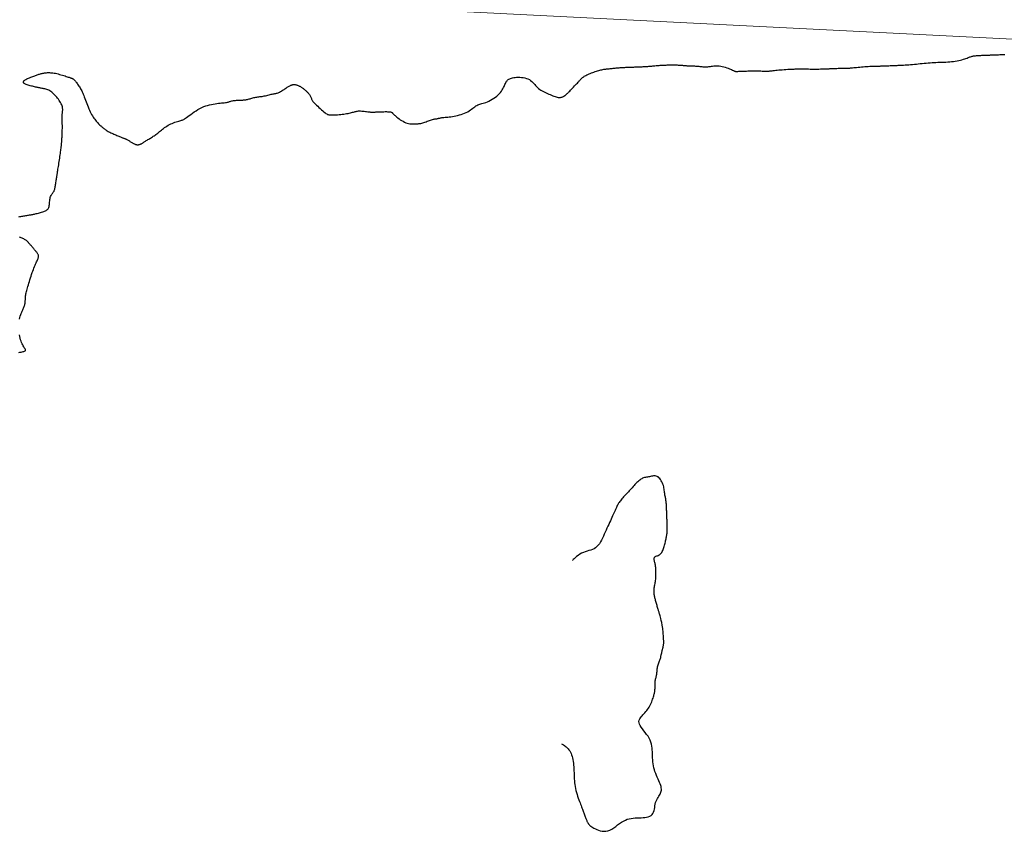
# Model space of a CAD drawing. Header units: millimetres. Extents: x 32690613 to 32693367, y 5343692 to 5344708.
# Tile 134 of 256: x 32692301 to 32692364, y 5344034 to 5344085. Entities that reach past the tile are written whole.
import ezdxf

# ---------------------------------------------------------------- set-up
doc = ezdxf.new("R2010")
doc.units = ezdxf.units.MM
doc.header["$LTSCALE"] = 20
doc.layers.get('0').update_dxf_attribs({"lineweight": 18})
doc.layers.get('Defpoints').update_dxf_attribs({"color": 11, "lineweight": 18})
doc.layers.add('02-DGM_HL_494.00', color=122, linetype='Continuous')

# ---------------------------------------------------------------- blocks, each defined once
blk = doc.blocks.new('A$C78070446')
blk.add_line((4469470.041, 5342631.206), (4470219.624, 5342563.955))

msp = doc.modelspace()

# ---------------------------------------------------------------- linework, layer by layer
at = {"layer": '02-DGM_HL_494.00', "elevation": 494, "flags": 128}
for points in [[(32692301.437, 5344072.676), (32692301.5, 5344072.688), (32692301.562, 5344072.7), (32692301.624, 5344072.711), (32692301.686, 5344072.721), (32692301.749, 5344072.732), (32692301.812, 5344072.743), (32692301.875, 5344072.754), (32692301.936, 5344072.765), (32692301.997, 5344072.775), (32692302.055, 5344072.785), (32692302.111, 5344072.795), (32692302.165, 5344072.804), (32692302.216, 5344072.813), (32692302.267, 5344072.822), (32692302.318, 5344072.832), (32692302.37, 5344072.842), (32692302.423, 5344072.853), (32692302.48, 5344072.865), (32692302.539, 5344072.878), (32692302.604, 5344072.893), (32692302.671, 5344072.909), (32692302.74, 5344072.927), (32692302.81, 5344072.946), (32692302.879, 5344072.967), (32692302.946, 5344072.988), (32692303.01, 5344073.011), (32692303.069, 5344073.035), (32692303.123, 5344073.06), (32692303.171, 5344073.086), (32692303.213, 5344073.116), (32692303.25, 5344073.149), (32692303.282, 5344073.186), (32692303.309, 5344073.229), (32692303.331, 5344073.277), (32692303.348, 5344073.333), (32692303.36, 5344073.396), (32692303.37, 5344073.465), (32692303.377, 5344073.538), (32692303.383, 5344073.614), (32692303.39, 5344073.69), (32692303.399, 5344073.765), (32692303.41, 5344073.836), (32692303.425, 5344073.903), (32692303.446, 5344073.963), (32692303.471, 5344074.017), (32692303.498, 5344074.066), (32692303.528, 5344074.111), (32692303.558, 5344074.153), (32692303.588, 5344074.192), (32692303.616, 5344074.231), (32692303.641, 5344074.27), (32692303.662, 5344074.309), (32692303.679, 5344074.35), (32692303.694, 5344074.392), (32692303.707, 5344074.437), (32692303.718, 5344074.485), (32692303.728, 5344074.537), (32692303.737, 5344074.593), (32692303.747, 5344074.653), (32692303.757, 5344074.718), (32692303.768, 5344074.787), (32692303.78, 5344074.858), (32692303.791, 5344074.929), (32692303.802, 5344074.999), (32692303.813, 5344075.066), (32692303.823, 5344075.128), (32692303.832, 5344075.185), (32692303.84, 5344075.233), (32692303.847, 5344075.277), (32692303.853, 5344075.317), (32692303.859, 5344075.356), (32692303.866, 5344075.396), (32692303.873, 5344075.44), (32692303.881, 5344075.49), (32692303.89, 5344075.548), (32692303.901, 5344075.616), (32692303.913, 5344075.693), (32692303.926, 5344075.778), (32692303.941, 5344075.87), (32692303.956, 5344075.967), (32692303.972, 5344076.068), (32692303.988, 5344076.172), (32692304.004, 5344076.278), (32692304.02, 5344076.383), (32692304.035, 5344076.487), (32692304.05, 5344076.589), (32692304.064, 5344076.687), (32692304.077, 5344076.779), (32692304.088, 5344076.865), (32692304.099, 5344076.943), (32692304.108, 5344077.011), (32692304.115, 5344077.068), (32692304.12, 5344077.117), (32692304.125, 5344077.157), (32692304.128, 5344077.191), (32692304.131, 5344077.219), (32692304.133, 5344077.244), (32692304.135, 5344077.267), (32692304.137, 5344077.289), (32692304.139, 5344077.312), (32692304.141, 5344077.336), (32692304.144, 5344077.364), (32692304.147, 5344077.395), (32692304.15, 5344077.432), (32692304.154, 5344077.475), (32692304.158, 5344077.524), (32692304.162, 5344077.583), (32692304.166, 5344077.65), (32692304.17, 5344077.725), (32692304.175, 5344077.807), (32692304.179, 5344077.894), (32692304.182, 5344077.986), (32692304.185, 5344078.08), (32692304.187, 5344078.176), (32692304.189, 5344078.272), (32692304.189, 5344078.367), (32692304.189, 5344078.46), (32692304.187, 5344078.55), (32692304.186, 5344078.637), (32692304.184, 5344078.72), (32692304.182, 5344078.798), (32692304.181, 5344078.87), (32692304.18, 5344078.936), (32692304.179, 5344078.995), (32692304.179, 5344079.048), (32692304.18, 5344079.096), (32692304.182, 5344079.141), (32692304.185, 5344079.183), (32692304.188, 5344079.223), (32692304.191, 5344079.262), (32692304.196, 5344079.302), (32692304.201, 5344079.344), (32692304.206, 5344079.387), (32692304.209, 5344079.433), (32692304.21, 5344079.481), (32692304.208, 5344079.531), (32692304.202, 5344079.585), (32692304.19, 5344079.641), (32692304.172, 5344079.701), (32692304.148, 5344079.765), (32692304.117, 5344079.831), (32692304.08, 5344079.9), (32692304.037, 5344079.97), (32692303.991, 5344080.041), (32692303.94, 5344080.111), (32692303.886, 5344080.182), (32692303.83, 5344080.251), (32692303.772, 5344080.318), (32692303.712, 5344080.382), (32692303.65, 5344080.443), (32692303.588, 5344080.501), (32692303.525, 5344080.554), (32692303.461, 5344080.602), (32692303.397, 5344080.645), (32692303.333, 5344080.681), (32692303.27, 5344080.711), (32692303.207, 5344080.735), (32692303.144, 5344080.755), (32692303.083, 5344080.77), (32692303.024, 5344080.782), (32692302.966, 5344080.792), (32692302.91, 5344080.801), (32692302.856, 5344080.809), (32692302.805, 5344080.818), (32692302.755, 5344080.827), (32692302.706, 5344080.837), (32692302.656, 5344080.848), (32692302.606, 5344080.859), (32692302.552, 5344080.872), (32692302.496, 5344080.885), (32692302.435, 5344080.9), (32692302.37, 5344080.916), (32692302.301, 5344080.933), (32692302.23, 5344080.951), (32692302.159, 5344080.97), (32692302.09, 5344080.989), (32692302.024, 5344081.008), (32692301.963, 5344081.027), (32692301.908, 5344081.046), (32692301.862, 5344081.065), (32692301.824, 5344081.084), (32692301.793, 5344081.102), (32692301.769, 5344081.12), (32692301.751, 5344081.138), (32692301.739, 5344081.157), (32692301.732, 5344081.175), (32692301.729, 5344081.194), (32692301.73, 5344081.214), (32692301.736, 5344081.234), (32692301.746, 5344081.255), (32692301.762, 5344081.276), (32692301.784, 5344081.299), (32692301.812, 5344081.322), (32692301.847, 5344081.346), (32692301.889, 5344081.37), (32692301.938, 5344081.396), (32692301.994, 5344081.422), (32692302.055, 5344081.449), (32692302.119, 5344081.476), (32692302.185, 5344081.502), (32692302.252, 5344081.528), (32692302.318, 5344081.553), (32692302.381, 5344081.577), (32692302.441, 5344081.6), (32692302.497, 5344081.621), (32692302.551, 5344081.641), (32692302.603, 5344081.659), (32692302.653, 5344081.677), (32692302.703, 5344081.694), (32692302.752, 5344081.709), (32692302.801, 5344081.724), (32692302.851, 5344081.738), (32692302.903, 5344081.75), (32692302.955, 5344081.762), (32692303.009, 5344081.772), (32692303.064, 5344081.781), (32692303.122, 5344081.789), (32692303.181, 5344081.794), (32692303.242, 5344081.798), (32692303.306, 5344081.799), (32692303.372, 5344081.798), (32692303.441, 5344081.794), (32692303.512, 5344081.788), (32692303.587, 5344081.78), (32692303.665, 5344081.768), (32692303.746, 5344081.753), (32692303.831, 5344081.735), (32692303.919, 5344081.713), (32692304.009, 5344081.689), (32692304.1, 5344081.663), (32692304.189, 5344081.637), (32692304.276, 5344081.61), (32692304.357, 5344081.584), (32692304.433, 5344081.559), (32692304.501, 5344081.536), (32692304.56, 5344081.517), (32692304.61, 5344081.5), (32692304.653, 5344081.486), (32692304.689, 5344081.474), (32692304.719, 5344081.464), (32692304.745, 5344081.455), (32692304.766, 5344081.447), (32692304.785, 5344081.44), (32692304.803, 5344081.434), (32692304.818, 5344081.428), (32692304.832, 5344081.422), (32692304.845, 5344081.416), (32692304.857, 5344081.41), (32692304.869, 5344081.404), (32692304.88, 5344081.397), (32692304.89, 5344081.39), (32692304.901, 5344081.382), (32692304.912, 5344081.373), (32692304.925, 5344081.362), (32692304.939, 5344081.348), (32692304.955, 5344081.33), (32692304.974, 5344081.309), (32692304.995, 5344081.282), (32692305.021, 5344081.249), (32692305.05, 5344081.211), (32692305.083, 5344081.167), (32692305.119, 5344081.118), (32692305.156, 5344081.065), (32692305.194, 5344081.009), (32692305.233, 5344080.951), (32692305.272, 5344080.891), (32692305.309, 5344080.83), (32692305.345, 5344080.769), (32692305.379, 5344080.706), (32692305.413, 5344080.642), (32692305.445, 5344080.575), (32692305.478, 5344080.503), (32692305.51, 5344080.427), (32692305.544, 5344080.345), (32692305.578, 5344080.257), (32692305.614, 5344080.161), (32692305.651, 5344080.058), (32692305.689, 5344079.952), (32692305.729, 5344079.843), (32692305.769, 5344079.733), (32692305.812, 5344079.624), (32692305.855, 5344079.517), (32692305.9, 5344079.414), (32692305.946, 5344079.317), (32692305.992, 5344079.226), (32692306.04, 5344079.14), (32692306.088, 5344079.059), (32692306.137, 5344078.984), (32692306.186, 5344078.912), (32692306.235, 5344078.846), (32692306.285, 5344078.783), (32692306.334, 5344078.724), (32692306.383, 5344078.669), (32692306.431, 5344078.618), (32692306.478, 5344078.569), (32692306.524, 5344078.523), (32692306.569, 5344078.48), (32692306.613, 5344078.44), (32692306.654, 5344078.401), (32692306.694, 5344078.365), (32692306.732, 5344078.33), (32692306.77, 5344078.296), (32692306.808, 5344078.264), (32692306.847, 5344078.233), (32692306.888, 5344078.202), (32692306.931, 5344078.172), (32692306.977, 5344078.143), (32692307.027, 5344078.114), (32692307.08, 5344078.084), (32692307.137, 5344078.055), (32692307.195, 5344078.026), (32692307.256, 5344077.997), (32692307.318, 5344077.969), (32692307.381, 5344077.94), (32692307.445, 5344077.911), (32692307.508, 5344077.882), (32692307.571, 5344077.854), (32692307.633, 5344077.826), (32692307.693, 5344077.8), (32692307.751, 5344077.775), (32692307.805, 5344077.752), (32692307.856, 5344077.731), (32692307.903, 5344077.712), (32692307.945, 5344077.696), (32692307.983, 5344077.683), (32692308.018, 5344077.671), (32692308.051, 5344077.661), (32692308.082, 5344077.65), (32692308.112, 5344077.639), (32692308.142, 5344077.628), (32692308.174, 5344077.614), (32692308.206, 5344077.599), (32692308.24, 5344077.581), (32692308.276, 5344077.562), (32692308.312, 5344077.541), (32692308.349, 5344077.52), (32692308.387, 5344077.497), (32692308.425, 5344077.474), (32692308.464, 5344077.45), (32692308.502, 5344077.427), (32692308.54, 5344077.404), (32692308.578, 5344077.381), (32692308.615, 5344077.359), (32692308.651, 5344077.339), (32692308.687, 5344077.32), (32692308.721, 5344077.302), (32692308.753, 5344077.287), (32692308.785, 5344077.273), (32692308.814, 5344077.262), (32692308.842, 5344077.253), (32692308.87, 5344077.246), (32692308.896, 5344077.241), (32692308.922, 5344077.238), (32692308.947, 5344077.237), (32692308.972, 5344077.237), (32692308.997, 5344077.239), (32692309.022, 5344077.242), (32692309.048, 5344077.247), (32692309.074, 5344077.254), (32692309.1, 5344077.263), (32692309.128, 5344077.275), (32692309.157, 5344077.288), (32692309.186, 5344077.304), (32692309.218, 5344077.322), (32692309.251, 5344077.342), (32692309.286, 5344077.364), (32692309.323, 5344077.388), (32692309.362, 5344077.414), (32692309.404, 5344077.441), (32692309.448, 5344077.47), (32692309.496, 5344077.499), (32692309.546, 5344077.53), (32692309.599, 5344077.561), (32692309.654, 5344077.593), (32692309.71, 5344077.627), (32692309.768, 5344077.661), (32692309.825, 5344077.696), (32692309.883, 5344077.733), (32692309.94, 5344077.77), (32692309.996, 5344077.809), (32692310.052, 5344077.848), (32692310.107, 5344077.889), (32692310.162, 5344077.932), (32692310.217, 5344077.975), (32692310.274, 5344078.02), (32692310.332, 5344078.067), (32692310.391, 5344078.116), (32692310.453, 5344078.166), (32692310.517, 5344078.217), (32692310.584, 5344078.268), (32692310.653, 5344078.32), (32692310.726, 5344078.37), (32692310.801, 5344078.42), (32692310.88, 5344078.466), (32692310.962, 5344078.511), (32692311.048, 5344078.552), (32692311.136, 5344078.589), (32692311.224, 5344078.623), (32692311.311, 5344078.655), (32692311.395, 5344078.683), (32692311.475, 5344078.708), (32692311.549, 5344078.73), (32692311.615, 5344078.749), (32692311.673, 5344078.766), (32692311.724, 5344078.783), (32692311.771, 5344078.799), (32692311.817, 5344078.819), (32692311.864, 5344078.843), (32692311.915, 5344078.873), (32692311.973, 5344078.91), (32692312.041, 5344078.958), (32692312.12, 5344079.016), (32692312.209, 5344079.083), (32692312.307, 5344079.157), (32692312.414, 5344079.234), (32692312.526, 5344079.313), (32692312.643, 5344079.391), (32692312.763, 5344079.465), (32692312.886, 5344079.533), (32692313.008, 5344079.593), (32692313.131, 5344079.645), (32692313.253, 5344079.69), (32692313.374, 5344079.728), (32692313.494, 5344079.761), (32692313.612, 5344079.788), (32692313.728, 5344079.81), (32692313.841, 5344079.829), (32692313.952, 5344079.844), (32692314.058, 5344079.857), (32692314.16, 5344079.868), (32692314.257, 5344079.877), (32692314.347, 5344079.886), (32692314.43, 5344079.894), (32692314.505, 5344079.903), (32692314.572, 5344079.913), (32692314.63, 5344079.925), (32692314.68, 5344079.937), (32692314.725, 5344079.951), (32692314.767, 5344079.965), (32692314.808, 5344079.979), (32692314.85, 5344079.993), (32692314.896, 5344080.005), (32692314.946, 5344080.017), (32692315.003, 5344080.026), (32692315.066, 5344080.034), (32692315.134, 5344080.041), (32692315.203, 5344080.046), (32692315.274, 5344080.05), (32692315.345, 5344080.054), (32692315.413, 5344080.057), (32692315.478, 5344080.06), (32692315.538, 5344080.062), (32692315.594, 5344080.065), (32692315.646, 5344080.068), (32692315.697, 5344080.072), (32692315.745, 5344080.077), (32692315.794, 5344080.084), (32692315.843, 5344080.092), (32692315.893, 5344080.104), (32692315.946, 5344080.117), (32692316.001, 5344080.133), (32692316.058, 5344080.15), (32692316.117, 5344080.168), (32692316.177, 5344080.186), (32692316.237, 5344080.203), (32692316.299, 5344080.219), (32692316.361, 5344080.233), (32692316.423, 5344080.245), (32692316.486, 5344080.254), (32692316.549, 5344080.263), (32692316.613, 5344080.271), (32692316.679, 5344080.279), (32692316.746, 5344080.287), (32692316.815, 5344080.297), (32692316.886, 5344080.309), (32692316.96, 5344080.324), (32692317.035, 5344080.34), (32692317.11, 5344080.358), (32692317.186, 5344080.377), (32692317.26, 5344080.395), (32692317.332, 5344080.413), (32692317.4, 5344080.429), (32692317.465, 5344080.443), (32692317.524, 5344080.455), (32692317.58, 5344080.464), (32692317.632, 5344080.474), (32692317.682, 5344080.483), (32692317.731, 5344080.493), (32692317.779, 5344080.506), (32692317.828, 5344080.522), (32692317.878, 5344080.543), (32692317.93, 5344080.568), (32692317.984, 5344080.598), (32692318.039, 5344080.63), (32692318.095, 5344080.666), (32692318.151, 5344080.702), (32692318.206, 5344080.739), (32692318.26, 5344080.775), (32692318.312, 5344080.81), (32692318.362, 5344080.842), (32692318.409, 5344080.871), (32692318.453, 5344080.898), (32692318.495, 5344080.922), (32692318.535, 5344080.944), (32692318.572, 5344080.963), (32692318.606, 5344080.98), (32692318.638, 5344080.995), (32692318.668, 5344081.007), (32692318.695, 5344081.018), (32692318.721, 5344081.027), (32692318.745, 5344081.034), (32692318.767, 5344081.039), (32692318.789, 5344081.043), (32692318.81, 5344081.045), (32692318.831, 5344081.047), (32692318.852, 5344081.047), (32692318.873, 5344081.046), (32692318.895, 5344081.044), (32692318.918, 5344081.041), (32692318.942, 5344081.035), (32692318.969, 5344081.029), (32692318.997, 5344081.02), (32692319.027, 5344081.01), (32692319.06, 5344080.998), (32692319.095, 5344080.984), (32692319.132, 5344080.968), (32692319.17, 5344080.95), (32692319.209, 5344080.931), (32692319.248, 5344080.91), (32692319.287, 5344080.887), (32692319.325, 5344080.863), (32692319.362, 5344080.838), (32692319.397, 5344080.812), (32692319.432, 5344080.784), (32692319.466, 5344080.756), (32692319.5, 5344080.727), (32692319.532, 5344080.697), (32692319.565, 5344080.668), (32692319.598, 5344080.638), (32692319.63, 5344080.608), (32692319.662, 5344080.577), (32692319.694, 5344080.546), (32692319.725, 5344080.515), (32692319.754, 5344080.482), (32692319.783, 5344080.447), (32692319.81, 5344080.411), (32692319.835, 5344080.373), (32692319.858, 5344080.333), (32692319.879, 5344080.292), (32692319.899, 5344080.25), (32692319.917, 5344080.208), (32692319.934, 5344080.167), (32692319.949, 5344080.128), (32692319.964, 5344080.092), (32692319.978, 5344080.059), (32692319.992, 5344080.03), (32692320.006, 5344080.004), (32692320.023, 5344079.978), (32692320.045, 5344079.951), (32692320.071, 5344079.922), (32692320.105, 5344079.887), (32692320.147, 5344079.845), (32692320.199, 5344079.796), (32692320.262, 5344079.736), (32692320.334, 5344079.669), (32692320.412, 5344079.597), (32692320.493, 5344079.523), (32692320.575, 5344079.45), (32692320.655, 5344079.38), (32692320.73, 5344079.316), (32692320.797, 5344079.261), (32692320.854, 5344079.217), (32692320.904, 5344079.183), (32692320.949, 5344079.158), (32692320.991, 5344079.141), (32692321.033, 5344079.13), (32692321.078, 5344079.124), (32692321.128, 5344079.121), (32692321.186, 5344079.121), (32692321.253, 5344079.121), (32692321.33, 5344079.123), (32692321.413, 5344079.126), (32692321.503, 5344079.131), (32692321.596, 5344079.136), (32692321.693, 5344079.143), (32692321.79, 5344079.152), (32692321.887, 5344079.162), (32692321.982, 5344079.174), (32692322.075, 5344079.188), (32692322.165, 5344079.203), (32692322.251, 5344079.219), (32692322.332, 5344079.235), (32692322.409, 5344079.252), (32692322.48, 5344079.269), (32692322.545, 5344079.287), (32692322.604, 5344079.303), (32692322.658, 5344079.319), (32692322.709, 5344079.334), (32692322.758, 5344079.347), (32692322.808, 5344079.358), (32692322.86, 5344079.367), (32692322.915, 5344079.372), (32692322.977, 5344079.374), (32692323.045, 5344079.373), (32692323.119, 5344079.368), (32692323.196, 5344079.361), (32692323.275, 5344079.353), (32692323.353, 5344079.343), (32692323.43, 5344079.334), (32692323.502, 5344079.324), (32692323.569, 5344079.317), (32692323.628, 5344079.311), (32692323.68, 5344079.306), (32692323.726, 5344079.304), (32692323.767, 5344079.302), (32692323.805, 5344079.302), (32692323.839, 5344079.303), (32692323.872, 5344079.303), (32692323.903, 5344079.305), (32692323.934, 5344079.306), (32692323.967, 5344079.307), (32692324.001, 5344079.308), (32692324.038, 5344079.31), (32692324.079, 5344079.312), (32692324.125, 5344079.313), (32692324.177, 5344079.315), (32692324.236, 5344079.318), (32692324.302, 5344079.32), (32692324.374, 5344079.323), (32692324.449, 5344079.325), (32692324.526, 5344079.327), (32692324.602, 5344079.329), (32692324.675, 5344079.329), (32692324.744, 5344079.328), (32692324.806, 5344079.326), (32692324.859, 5344079.322), (32692324.904, 5344079.317), (32692324.942, 5344079.31), (32692324.973, 5344079.301), (32692325, 5344079.291), (32692325.022, 5344079.28), (32692325.042, 5344079.267), (32692325.059, 5344079.252), (32692325.074, 5344079.237), (32692325.091, 5344079.219), (32692325.108, 5344079.199), (32692325.129, 5344079.175), (32692325.155, 5344079.148), (32692325.187, 5344079.116), (32692325.227, 5344079.079), (32692325.276, 5344079.036), (32692325.335, 5344078.987), (32692325.402, 5344078.934), (32692325.478, 5344078.878), (32692325.559, 5344078.822), (32692325.644, 5344078.768), (32692325.731, 5344078.717), (32692325.819, 5344078.671), (32692325.906, 5344078.632), (32692325.99, 5344078.603), (32692326.072, 5344078.581), (32692326.151, 5344078.566), (32692326.227, 5344078.557), (32692326.3, 5344078.553), (32692326.37, 5344078.552), (32692326.437, 5344078.553), (32692326.501, 5344078.555), (32692326.562, 5344078.558), (32692326.621, 5344078.561), (32692326.678, 5344078.565), (32692326.735, 5344078.57), (32692326.793, 5344078.578), (32692326.851, 5344078.588), (32692326.912, 5344078.601), (32692326.976, 5344078.619), (32692327.044, 5344078.64), (32692327.115, 5344078.664), (32692327.187, 5344078.691), (32692327.26, 5344078.719), (32692327.333, 5344078.746), (32692327.404, 5344078.773), (32692327.472, 5344078.797), (32692327.536, 5344078.818), (32692327.595, 5344078.835), (32692327.65, 5344078.849), (32692327.701, 5344078.859), (32692327.748, 5344078.867), (32692327.791, 5344078.874), (32692327.832, 5344078.88), (32692327.871, 5344078.885), (32692327.908, 5344078.891), (32692327.944, 5344078.898), (32692327.979, 5344078.907), (32692328.016, 5344078.915), (32692328.055, 5344078.925), (32692328.096, 5344078.934), (32692328.143, 5344078.943), (32692328.194, 5344078.952), (32692328.253, 5344078.96), (32692328.319, 5344078.968), (32692328.393, 5344078.974), (32692328.473, 5344078.982), (32692328.559, 5344078.99), (32692328.652, 5344078.999), (32692328.749, 5344079.011), (32692328.852, 5344079.026), (32692328.959, 5344079.043), (32692329.069, 5344079.065), (32692329.182, 5344079.091), (32692329.295, 5344079.121), (32692329.408, 5344079.155), (32692329.518, 5344079.192), (32692329.626, 5344079.234), (32692329.728, 5344079.279), (32692329.823, 5344079.327), (32692329.911, 5344079.38), (32692329.992, 5344079.434), (32692330.068, 5344079.489), (32692330.138, 5344079.543), (32692330.204, 5344079.595), (32692330.268, 5344079.644), (32692330.33, 5344079.688), (32692330.391, 5344079.725), (32692330.453, 5344079.755), (32692330.516, 5344079.779), (32692330.581, 5344079.8), (32692330.648, 5344079.818), (32692330.72, 5344079.837), (32692330.797, 5344079.858), (32692330.879, 5344079.883), (32692330.968, 5344079.914), (32692331.064, 5344079.953), (32692331.165, 5344079.999), (32692331.269, 5344080.052), (32692331.374, 5344080.111), (32692331.477, 5344080.175), (32692331.577, 5344080.243), (32692331.67, 5344080.315), (32692331.755, 5344080.39), (32692331.831, 5344080.467), (32692331.897, 5344080.545), (32692331.954, 5344080.624), (32692332.004, 5344080.702), (32692332.047, 5344080.778), (32692332.085, 5344080.852), (32692332.119, 5344080.923), (32692332.149, 5344080.989), (32692332.177, 5344081.05), (32692332.203, 5344081.106), (32692332.229, 5344081.158), (32692332.255, 5344081.205), (32692332.283, 5344081.248), (32692332.313, 5344081.287), (32692332.347, 5344081.323), (32692332.385, 5344081.356), (32692332.428, 5344081.386), (32692332.477, 5344081.413), (32692332.532, 5344081.436), (32692332.593, 5344081.457), (32692332.661, 5344081.474), (32692332.735, 5344081.488), (32692332.818, 5344081.497), (32692332.907, 5344081.503), (32692333.005, 5344081.505), (32692333.108, 5344081.501), (32692333.214, 5344081.493), (32692333.322, 5344081.479), (32692333.428, 5344081.458), (32692333.532, 5344081.43), (32692333.629, 5344081.395), (32692333.719, 5344081.352), (32692333.8, 5344081.301), (32692333.872, 5344081.243), (32692333.938, 5344081.179), (32692334, 5344081.113), (32692334.059, 5344081.045), (32692334.117, 5344080.977), (32692334.177, 5344080.911), (32692334.239, 5344080.848), (32692334.307, 5344080.791), (32692334.378, 5344080.738), (32692334.454, 5344080.69), (32692334.532, 5344080.644), (32692334.613, 5344080.602), (32692334.696, 5344080.561), (32692334.78, 5344080.522), (32692334.865, 5344080.484), (32692334.95, 5344080.445), (32692335.034, 5344080.408), (32692335.117, 5344080.372), (32692335.198, 5344080.338), (32692335.275, 5344080.308), (32692335.35, 5344080.282), (32692335.42, 5344080.26), (32692335.486, 5344080.244), (32692335.547, 5344080.234), (32692335.602, 5344080.229), (32692335.652, 5344080.229), (32692335.698, 5344080.233), (32692335.74, 5344080.241), (32692335.777, 5344080.251), (32692335.812, 5344080.263), (32692335.842, 5344080.275), (32692335.87, 5344080.289), (32692335.896, 5344080.302), (32692335.919, 5344080.316), (32692335.94, 5344080.33), (32692335.961, 5344080.345), (32692335.981, 5344080.36), (32692336.001, 5344080.376), (32692336.02, 5344080.392), (32692336.041, 5344080.409), (32692336.063, 5344080.427), (32692336.088, 5344080.448), (32692336.116, 5344080.473), (32692336.147, 5344080.502), (32692336.183, 5344080.536), (32692336.225, 5344080.577), (32692336.273, 5344080.626), (32692336.328, 5344080.682), (32692336.388, 5344080.745), (32692336.452, 5344080.813), (32692336.517, 5344080.882), (32692336.582, 5344080.952), (32692336.645, 5344081.02), (32692336.704, 5344081.083), (32692336.758, 5344081.141), (32692336.804, 5344081.191), (32692336.844, 5344081.235), (32692336.878, 5344081.272), (32692336.908, 5344081.303), (32692336.933, 5344081.331), (32692336.956, 5344081.356), (32692336.978, 5344081.379), (32692336.998, 5344081.401), (32692337.018, 5344081.422), (32692337.039, 5344081.444), (32692337.062, 5344081.467), (32692337.088, 5344081.489), (32692337.118, 5344081.513), (32692337.153, 5344081.538), (32692337.193, 5344081.564), (32692337.24, 5344081.591), (32692337.295, 5344081.62), (32692337.357, 5344081.65), (32692337.424, 5344081.681), (32692337.495, 5344081.712), (32692337.57, 5344081.743), (32692337.647, 5344081.774), (32692337.725, 5344081.804), (32692337.804, 5344081.833), (32692337.881, 5344081.86), (32692337.958, 5344081.885), (32692338.033, 5344081.909), (32692338.106, 5344081.931), (32692338.177, 5344081.951), (32692338.246, 5344081.968), (32692338.312, 5344081.984), (32692338.375, 5344081.997), (32692338.436, 5344082.007), (32692338.494, 5344082.016), (32692338.551, 5344082.023), (32692338.607, 5344082.029), (32692338.662, 5344082.034), (32692338.717, 5344082.039), (32692338.773, 5344082.043), (32692338.831, 5344082.049), (32692338.891, 5344082.055), (32692338.953, 5344082.062), (32692339.016, 5344082.069), (32692339.08, 5344082.077), (32692339.144, 5344082.084), (32692339.209, 5344082.092), (32692339.273, 5344082.098), (32692339.336, 5344082.105), (32692339.397, 5344082.11), (32692339.458, 5344082.115), (32692339.518, 5344082.119), (32692339.578, 5344082.122), (32692339.637, 5344082.125), (32692339.697, 5344082.128), (32692339.758, 5344082.13), (32692339.82, 5344082.133), (32692339.883, 5344082.135), (32692339.947, 5344082.138), (32692340.012, 5344082.14), (32692340.077, 5344082.143), (32692340.142, 5344082.145), (32692340.207, 5344082.148), (32692340.271, 5344082.15), (32692340.335, 5344082.153), (32692340.396, 5344082.155), (32692340.457, 5344082.158), (32692340.516, 5344082.16), (32692340.575, 5344082.162), (32692340.633, 5344082.165), (32692340.69, 5344082.167), (32692340.747, 5344082.169), (32692340.804, 5344082.171), (32692340.861, 5344082.173), (32692340.918, 5344082.176), (32692340.975, 5344082.178), (32692341.033, 5344082.181), (32692341.091, 5344082.184), (32692341.151, 5344082.188), (32692341.211, 5344082.192), (32692341.273, 5344082.197), (32692341.336, 5344082.203), (32692341.4, 5344082.209), (32692341.465, 5344082.216), (32692341.531, 5344082.222), (32692341.597, 5344082.229), (32692341.663, 5344082.236), (32692341.729, 5344082.242), (32692341.794, 5344082.248), (32692341.859, 5344082.253), (32692341.923, 5344082.257), (32692341.987, 5344082.261), (32692342.05, 5344082.264), (32692342.113, 5344082.267), (32692342.176, 5344082.27), (32692342.238, 5344082.273), (32692342.301, 5344082.275), (32692342.363, 5344082.278), (32692342.426, 5344082.28), (32692342.489, 5344082.282), (32692342.552, 5344082.284), (32692342.615, 5344082.286), (32692342.679, 5344082.287), (32692342.743, 5344082.287), (32692342.808, 5344082.287), (32692342.874, 5344082.287), (32692342.94, 5344082.286), (32692343.007, 5344082.284), (32692343.073, 5344082.281), (32692343.139, 5344082.278), (32692343.204, 5344082.275), (32692343.269, 5344082.27), (32692343.332, 5344082.266), (32692343.394, 5344082.261), (32692343.455, 5344082.256), (32692343.514, 5344082.25), (32692343.572, 5344082.245), (32692343.629, 5344082.24), (32692343.685, 5344082.236), (32692343.739, 5344082.232), (32692343.792, 5344082.23), (32692343.844, 5344082.228), (32692343.896, 5344082.227), (32692343.948, 5344082.226), (32692344, 5344082.225), (32692344.053, 5344082.224), (32692344.109, 5344082.223), (32692344.167, 5344082.22), (32692344.228, 5344082.216), (32692344.292, 5344082.211), (32692344.359, 5344082.205), (32692344.428, 5344082.197), (32692344.496, 5344082.19), (32692344.565, 5344082.183), (32692344.631, 5344082.176), (32692344.695, 5344082.171), (32692344.754, 5344082.167), (32692344.81, 5344082.165), (32692344.861, 5344082.164), (32692344.91, 5344082.166), (32692344.959, 5344082.169), (32692345.008, 5344082.173), (32692345.059, 5344082.179), (32692345.114, 5344082.186), (32692345.173, 5344082.193), (32692345.238, 5344082.202), (32692345.309, 5344082.21), (32692345.385, 5344082.217), (32692345.466, 5344082.222), (32692345.55, 5344082.225), (32692345.639, 5344082.223), (32692345.73, 5344082.217), (32692345.823, 5344082.205), (32692345.918, 5344082.187), (32692346.013, 5344082.163), (32692346.107, 5344082.136), (32692346.198, 5344082.106), (32692346.285, 5344082.075), (32692346.365, 5344082.043), (32692346.438, 5344082.013), (32692346.502, 5344081.986), (32692346.555, 5344081.962), (32692346.598, 5344081.942), (32692346.634, 5344081.925), (32692346.662, 5344081.911), (32692346.684, 5344081.9), (32692346.703, 5344081.891), (32692346.718, 5344081.885), (32692346.731, 5344081.879), (32692346.744, 5344081.876), (32692346.757, 5344081.873), (32692346.774, 5344081.872), (32692346.795, 5344081.872), (32692346.823, 5344081.873), (32692346.858, 5344081.874), (32692346.903, 5344081.876), (32692346.96, 5344081.879), (32692347.029, 5344081.882), (32692347.107, 5344081.885), (32692347.193, 5344081.889), (32692347.281, 5344081.892), (32692347.369, 5344081.896), (32692347.455, 5344081.899), (32692347.533, 5344081.902), (32692347.601, 5344081.905), (32692347.658, 5344081.907), (32692347.702, 5344081.909), (32692347.737, 5344081.91), (32692347.763, 5344081.911), (32692347.783, 5344081.912), (32692347.798, 5344081.913), (32692347.809, 5344081.913), (32692347.819, 5344081.913), (32692347.829, 5344081.914), (32692347.841, 5344081.914), (32692347.856, 5344081.914), (32692347.875, 5344081.914), (32692347.902, 5344081.914), (32692347.937, 5344081.913), (32692347.981, 5344081.912), (32692348.037, 5344081.911), (32692348.106, 5344081.909), (32692348.185, 5344081.907), (32692348.27, 5344081.904), (32692348.36, 5344081.902), (32692348.449, 5344081.9), (32692348.536, 5344081.898), (32692348.616, 5344081.896), (32692348.688, 5344081.895), (32692348.747, 5344081.895), (32692348.798, 5344081.896), (32692348.842, 5344081.898), (32692348.882, 5344081.9), (32692348.922, 5344081.904), (32692348.965, 5344081.909), (32692349.013, 5344081.914), (32692349.07, 5344081.921), (32692349.138, 5344081.929), (32692349.216, 5344081.937), (32692349.303, 5344081.946), (32692349.398, 5344081.956), (32692349.499, 5344081.965), (32692349.606, 5344081.975), (32692349.715, 5344081.984), (32692349.827, 5344081.992), (32692349.94, 5344082), (32692350.053, 5344082.007), (32692350.162, 5344082.013), (32692350.267, 5344082.018), (32692350.366, 5344082.022), (32692350.456, 5344082.026), (32692350.537, 5344082.029), (32692350.606, 5344082.032), (32692350.662, 5344082.034), (32692350.706, 5344082.035), (32692350.74, 5344082.036), (32692350.765, 5344082.036), (32692350.784, 5344082.037), (32692350.798, 5344082.037), (32692350.809, 5344082.037), (32692350.818, 5344082.037), (32692350.826, 5344082.037), (32692350.837, 5344082.037), (32692350.851, 5344082.037), (32692350.87, 5344082.037), (32692350.896, 5344082.037), (32692350.931, 5344082.036), (32692350.975, 5344082.035), (32692351.031, 5344082.034), (32692351.1, 5344082.032), (32692351.181, 5344082.031), (32692351.271, 5344082.029), (32692351.37, 5344082.027), (32692351.475, 5344082.025), (32692351.584, 5344082.024), (32692351.695, 5344082.023), (32692351.808, 5344082.023), (32692351.919, 5344082.024), (32692352.029, 5344082.026), (32692352.134, 5344082.028), (32692352.235, 5344082.031), (32692352.329, 5344082.034), (32692352.416, 5344082.037), (32692352.494, 5344082.04), (32692352.562, 5344082.042), (32692352.62, 5344082.045), (32692352.668, 5344082.046), (32692352.711, 5344082.048), (32692352.751, 5344082.05), (32692352.791, 5344082.051), (32692352.834, 5344082.053), (32692352.883, 5344082.055), (32692352.94, 5344082.057), (32692353.007, 5344082.06), (32692353.084, 5344082.063), (32692353.166, 5344082.066), (32692353.251, 5344082.069), (32692353.336, 5344082.073), (32692353.418, 5344082.076), (32692353.494, 5344082.079), (32692353.562, 5344082.081), (32692353.619, 5344082.084), (32692353.666, 5344082.085), (32692353.704, 5344082.087), (32692353.735, 5344082.088), (32692353.761, 5344082.088), (32692353.783, 5344082.089), (32692353.802, 5344082.088), (32692353.82, 5344082.088), (32692353.839, 5344082.087), (32692353.859, 5344082.087), (32692353.882, 5344082.086), (32692353.909, 5344082.086), (32692353.942, 5344082.087), (32692353.981, 5344082.089), (32692354.029, 5344082.092), (32692354.086, 5344082.096), (32692354.154, 5344082.103), (32692354.231, 5344082.111), (32692354.316, 5344082.12), (32692354.409, 5344082.13), (32692354.507, 5344082.14), (32692354.61, 5344082.15), (32692354.717, 5344082.16), (32692354.826, 5344082.169), (32692354.937, 5344082.177), (32692355.046, 5344082.184), (32692355.153, 5344082.191), (32692355.256, 5344082.196), (32692355.353, 5344082.2), (32692355.443, 5344082.204), (32692355.523, 5344082.207), (32692355.591, 5344082.209), (32692355.648, 5344082.211), (32692355.693, 5344082.212), (32692355.728, 5344082.213), (32692355.755, 5344082.213), (32692355.775, 5344082.213), (32692355.791, 5344082.213), (32692355.804, 5344082.213), (32692355.815, 5344082.213), (32692355.826, 5344082.213), (32692355.839, 5344082.213), (32692355.855, 5344082.214), (32692355.876, 5344082.214), (32692355.904, 5344082.215), (32692355.939, 5344082.217), (32692355.984, 5344082.218), (32692356.041, 5344082.221), (32692356.109, 5344082.223), (32692356.187, 5344082.226), (32692356.271, 5344082.23), (32692356.359, 5344082.233), (32692356.446, 5344082.237), (32692356.531, 5344082.24), (32692356.608, 5344082.243), (32692356.677, 5344082.246), (32692356.733, 5344082.248), (32692356.78, 5344082.25), (32692356.821, 5344082.251), (32692356.858, 5344082.253), (32692356.896, 5344082.254), (32692356.936, 5344082.256), (32692356.983, 5344082.257), (32692357.04, 5344082.26), (32692357.109, 5344082.262), (32692357.189, 5344082.266), (32692357.278, 5344082.27), (32692357.377, 5344082.275), (32692357.482, 5344082.281), (32692357.593, 5344082.288), (32692357.709, 5344082.296), (32692357.827, 5344082.306), (32692357.946, 5344082.317), (32692358.067, 5344082.329), (32692358.189, 5344082.342), (32692358.312, 5344082.355), (32692358.435, 5344082.368), (32692358.559, 5344082.381), (32692358.684, 5344082.393), (32692358.808, 5344082.405), (32692358.933, 5344082.414), (32692359.058, 5344082.423), (32692359.183, 5344082.431), (32692359.308, 5344082.437), (32692359.432, 5344082.443), (32692359.557, 5344082.449), (32692359.682, 5344082.454), (32692359.807, 5344082.459), (32692359.932, 5344082.464), (32692360.056, 5344082.469), (32692360.18, 5344082.476), (32692360.301, 5344082.483), (32692360.421, 5344082.493), (32692360.538, 5344082.505), (32692360.652, 5344082.52), (32692360.763, 5344082.538), (32692360.87, 5344082.559), (32692360.972, 5344082.584), (32692361.069, 5344082.611), (32692361.161, 5344082.639), (32692361.246, 5344082.667), (32692361.326, 5344082.695), (32692361.398, 5344082.721), (32692361.464, 5344082.746), (32692361.522, 5344082.768), (32692361.574, 5344082.787), (32692361.622, 5344082.804), (32692361.668, 5344082.818), (32692361.713, 5344082.831), (32692361.759, 5344082.842), (32692361.808, 5344082.851), (32692361.863, 5344082.859), (32692361.923, 5344082.866), (32692361.988, 5344082.872), (32692362.057, 5344082.877), (32692362.127, 5344082.881), (32692362.199, 5344082.885), (32692362.27, 5344082.888), (32692362.338, 5344082.891), (32692362.403, 5344082.894), (32692362.463, 5344082.896), (32692362.519, 5344082.898), (32692362.57, 5344082.9), (32692362.618, 5344082.902), (32692362.664, 5344082.904), (32692362.708, 5344082.906), (32692362.75, 5344082.907), (32692362.792, 5344082.909), (32692362.834, 5344082.911), (32692362.876, 5344082.912), (32692362.92, 5344082.914), (32692362.965, 5344082.916), (32692363.014, 5344082.918), (32692363.065, 5344082.92), (32692363.12, 5344082.922), (32692363.18, 5344082.924), (32692363.245, 5344082.927), (32692363.315, 5344082.929), (32692363.388, 5344082.932), (32692363.465, 5344082.935), (32692363.544, 5344082.938), (32692363.625, 5344082.942), (32692363.708, 5344082.945), (32692363.791, 5344082.948)], [(32692301.476, 5344066.215), (32692301.499, 5344066.312), (32692301.527, 5344066.405), (32692301.556, 5344066.492), (32692301.587, 5344066.574), (32692301.619, 5344066.651), (32692301.65, 5344066.722), (32692301.68, 5344066.789), (32692301.708, 5344066.85), (32692301.733, 5344066.907), (32692301.756, 5344066.96), (32692301.776, 5344067.011), (32692301.793, 5344067.061), (32692301.808, 5344067.11), (32692301.821, 5344067.16), (32692301.83, 5344067.211), (32692301.838, 5344067.265), (32692301.843, 5344067.321), (32692301.846, 5344067.379), (32692301.849, 5344067.438), (32692301.852, 5344067.499), (32692301.856, 5344067.56), (32692301.861, 5344067.623), (32692301.868, 5344067.685), (32692301.877, 5344067.749), (32692301.889, 5344067.813), (32692301.903, 5344067.879), (32692301.92, 5344067.948), (32692301.939, 5344068.021), (32692301.961, 5344068.1), (32692301.985, 5344068.184), (32692302.011, 5344068.275), (32692302.04, 5344068.373), (32692302.071, 5344068.478), (32692302.103, 5344068.588), (32692302.137, 5344068.7), (32692302.172, 5344068.814), (32692302.209, 5344068.928), (32692302.246, 5344069.039), (32692302.283, 5344069.147), (32692302.321, 5344069.25), (32692302.358, 5344069.348), (32692302.395, 5344069.441), (32692302.431, 5344069.528), (32692302.467, 5344069.611), (32692302.5, 5344069.687), (32692302.532, 5344069.759), (32692302.562, 5344069.825), (32692302.59, 5344069.886), (32692302.614, 5344069.943), (32692302.636, 5344069.995), (32692302.654, 5344070.043), (32692302.667, 5344070.089), (32692302.676, 5344070.131), (32692302.68, 5344070.172), (32692302.678, 5344070.211), (32692302.671, 5344070.249), (32692302.658, 5344070.287), (32692302.641, 5344070.324), (32692302.619, 5344070.361), (32692302.594, 5344070.398), (32692302.566, 5344070.436), (32692302.536, 5344070.474), (32692302.504, 5344070.514), (32692302.47, 5344070.555), (32692302.436, 5344070.597), (32692302.402, 5344070.639), (32692302.367, 5344070.681), (32692302.333, 5344070.722), (32692302.3, 5344070.761), (32692302.267, 5344070.799), (32692302.237, 5344070.833), (32692302.208, 5344070.865), (32692302.182, 5344070.893), (32692302.157, 5344070.92), (32692302.134, 5344070.944), (32692302.112, 5344070.966), (32692302.092, 5344070.988), (32692302.074, 5344071.008), (32692302.057, 5344071.029), (32692302.041, 5344071.049), (32692302.025, 5344071.069), (32692302.009, 5344071.09), (32692301.991, 5344071.111), (32692301.97, 5344071.133), (32692301.946, 5344071.155), (32692301.917, 5344071.179), (32692301.883, 5344071.203), (32692301.842, 5344071.228), (32692301.797, 5344071.253), (32692301.747, 5344071.279), (32692301.695, 5344071.304), (32692301.641, 5344071.328), (32692301.588, 5344071.351), (32692301.536, 5344071.372), (32692301.486, 5344071.39)], [(32692301.429, 5344064.101), (32692301.508, 5344064.115), (32692301.58, 5344064.129), (32692301.647, 5344064.142), (32692301.706, 5344064.155), (32692301.756, 5344064.168), (32692301.798, 5344064.182), (32692301.83, 5344064.198), (32692301.85, 5344064.216), (32692301.859, 5344064.237), (32692301.858, 5344064.261), (32692301.848, 5344064.289), (32692301.83, 5344064.321), (32692301.807, 5344064.359), (32692301.778, 5344064.403), (32692301.747, 5344064.453), (32692301.714, 5344064.51), (32692301.68, 5344064.575), (32692301.646, 5344064.648), (32692301.613, 5344064.727), (32692301.582, 5344064.813), (32692301.552, 5344064.904), (32692301.524, 5344065.001), (32692301.499, 5344065.103), (32692301.478, 5344065.21)], [(32692342.227, 5344045.744), (32692342.209, 5344046.092), (32692342.185, 5344046.388), (32692342.157, 5344046.637), (32692342.127, 5344046.846), (32692342.095, 5344047.018), (32692342.063, 5344047.159), (32692342.032, 5344047.275), (32692342.005, 5344047.37), (32692341.982, 5344047.45), (32692341.963, 5344047.516), (32692341.946, 5344047.573), (32692341.932, 5344047.622), (32692341.919, 5344047.666), (32692341.906, 5344047.709), (32692341.894, 5344047.752), (32692341.88, 5344047.799), (32692341.865, 5344047.852), (32692341.848, 5344047.909), (32692341.83, 5344047.97), (32692341.811, 5344048.034), (32692341.792, 5344048.1), (32692341.773, 5344048.166), (32692341.754, 5344048.231), (32692341.736, 5344048.294), (32692341.718, 5344048.354), (32692341.701, 5344048.412), (32692341.686, 5344048.468), (32692341.671, 5344048.523), (32692341.658, 5344048.577), (32692341.646, 5344048.63), (32692341.636, 5344048.685), (32692341.626, 5344048.74), (32692341.619, 5344048.797), (32692341.613, 5344048.855), (32692341.608, 5344048.914), (32692341.606, 5344048.975), (32692341.606, 5344049.036), (32692341.608, 5344049.098), (32692341.612, 5344049.161), (32692341.619, 5344049.223), (32692341.628, 5344049.286), (32692341.639, 5344049.35), (32692341.651, 5344049.414), (32692341.664, 5344049.479), (32692341.677, 5344049.545), (32692341.689, 5344049.613), (32692341.7, 5344049.683), (32692341.709, 5344049.755), (32692341.715, 5344049.829), (32692341.719, 5344049.905), (32692341.721, 5344049.982), (32692341.722, 5344050.058), (32692341.721, 5344050.133), (32692341.719, 5344050.205), (32692341.716, 5344050.274), (32692341.714, 5344050.339), (32692341.712, 5344050.399), (32692341.709, 5344050.455), (32692341.706, 5344050.507), (32692341.702, 5344050.557), (32692341.697, 5344050.606), (32692341.69, 5344050.655), (32692341.681, 5344050.704), (32692341.67, 5344050.754), (32692341.656, 5344050.807), (32692341.642, 5344050.861), (32692341.628, 5344050.915), (32692341.616, 5344050.968), (32692341.609, 5344051.018), (32692341.607, 5344051.065), (32692341.613, 5344051.106), (32692341.627, 5344051.142), (32692341.652, 5344051.17), (32692341.685, 5344051.194), (32692341.726, 5344051.213), (32692341.771, 5344051.231), (32692341.82, 5344051.249), (32692341.87, 5344051.269), (32692341.92, 5344051.292), (32692341.967, 5344051.322), (32692342.011, 5344051.359), (32692342.051, 5344051.402), (32692342.087, 5344051.452), (32692342.12, 5344051.507), (32692342.15, 5344051.567), (32692342.177, 5344051.63), (32692342.202, 5344051.697), (32692342.225, 5344051.766), (32692342.247, 5344051.836), (32692342.267, 5344051.907), (32692342.285, 5344051.979), (32692342.303, 5344052.05), (32692342.319, 5344052.121), (32692342.334, 5344052.19), (32692342.349, 5344052.257), (32692342.362, 5344052.321), (32692342.375, 5344052.383), (32692342.387, 5344052.442), (32692342.398, 5344052.499), (32692342.408, 5344052.555), (32692342.417, 5344052.609), (32692342.425, 5344052.664), (32692342.431, 5344052.719), (32692342.436, 5344052.775), (32692342.439, 5344052.832), (32692342.441, 5344052.89), (32692342.442, 5344052.95), (32692342.442, 5344053.01), (32692342.44, 5344053.072), (32692342.439, 5344053.134), (32692342.436, 5344053.196), (32692342.434, 5344053.258), (32692342.431, 5344053.321), (32692342.429, 5344053.383), (32692342.427, 5344053.446), (32692342.424, 5344053.508), (32692342.422, 5344053.571), (32692342.419, 5344053.633), (32692342.417, 5344053.695), (32692342.414, 5344053.758), (32692342.412, 5344053.82), (32692342.41, 5344053.883), (32692342.407, 5344053.945), (32692342.405, 5344054.008), (32692342.402, 5344054.07), (32692342.4, 5344054.133), (32692342.397, 5344054.195), (32692342.395, 5344054.257), (32692342.392, 5344054.32), (32692342.39, 5344054.382), (32692342.387, 5344054.444), (32692342.383, 5344054.505), (32692342.379, 5344054.566), (32692342.373, 5344054.625), (32692342.367, 5344054.683), (32692342.359, 5344054.74), (32692342.35, 5344054.795), (32692342.34, 5344054.849), (32692342.329, 5344054.903), (32692342.318, 5344054.957), (32692342.306, 5344055.012), (32692342.295, 5344055.068), (32692342.285, 5344055.126), (32692342.275, 5344055.187), (32692342.267, 5344055.251), (32692342.259, 5344055.317), (32692342.251, 5344055.386), (32692342.242, 5344055.458), (32692342.23, 5344055.531), (32692342.214, 5344055.607), (32692342.194, 5344055.683), (32692342.169, 5344055.761), (32692342.138, 5344055.839), (32692342.101, 5344055.916), (32692342.06, 5344055.991), (32692342.014, 5344056.061), (32692341.964, 5344056.125), (32692341.911, 5344056.182), (32692341.856, 5344056.228), (32692341.799, 5344056.264), (32692341.742, 5344056.286), (32692341.683, 5344056.298), (32692341.623, 5344056.301), (32692341.563, 5344056.296), (32692341.502, 5344056.286), (32692341.44, 5344056.273), (32692341.378, 5344056.259), (32692341.316, 5344056.245), (32692341.254, 5344056.233), (32692341.192, 5344056.222), (32692341.13, 5344056.212), (32692341.068, 5344056.2), (32692341.006, 5344056.186), (32692340.944, 5344056.168), (32692340.883, 5344056.144), (32692340.821, 5344056.114), (32692340.76, 5344056.077), (32692340.699, 5344056.032), (32692340.639, 5344055.982), (32692340.578, 5344055.927), (32692340.518, 5344055.869), (32692340.458, 5344055.807), (32692340.398, 5344055.743), (32692340.338, 5344055.678), (32692340.278, 5344055.613), (32692340.218, 5344055.548), (32692340.158, 5344055.484), (32692340.098, 5344055.419), (32692340.038, 5344055.354), (32692339.978, 5344055.289), (32692339.918, 5344055.224), (32692339.858, 5344055.159), (32692339.798, 5344055.094), (32692339.739, 5344055.03), (32692339.681, 5344054.966), (32692339.624, 5344054.903), (32692339.571, 5344054.842), (32692339.521, 5344054.782), (32692339.474, 5344054.725), (32692339.432, 5344054.67), (32692339.395, 5344054.617), (32692339.362, 5344054.567), (32692339.332, 5344054.517), (32692339.304, 5344054.467), (32692339.278, 5344054.416), (32692339.253, 5344054.362), (32692339.226, 5344054.305), (32692339.199, 5344054.244), (32692339.169, 5344054.177), (32692339.136, 5344054.106), (32692339.101, 5344054.029), (32692339.064, 5344053.947), (32692339.025, 5344053.859), (32692338.983, 5344053.766), (32692338.938, 5344053.668), (32692338.891, 5344053.565), (32692338.842, 5344053.456), (32692338.791, 5344053.343), (32692338.738, 5344053.225), (32692338.684, 5344053.105), (32692338.628, 5344052.982), (32692338.571, 5344052.856), (32692338.514, 5344052.73), (32692338.456, 5344052.602), (32692338.399, 5344052.475), (32692338.34, 5344052.35), (32692338.279, 5344052.229), (32692338.215, 5344052.114), (32692338.147, 5344052.006), (32692338.073, 5344051.907), (32692337.993, 5344051.82), (32692337.906, 5344051.747), (32692337.811, 5344051.688), (32692337.709, 5344051.641), (32692337.601, 5344051.601), (32692337.489, 5344051.567), (32692337.374, 5344051.533), (32692337.257, 5344051.497), (32692337.141, 5344051.455), (32692337.026, 5344051.403), (32692336.914, 5344051.339), (32692336.807, 5344051.267), (32692336.709, 5344051.191), (32692336.622, 5344051.118), (32692336.55, 5344051.052), (32692336.495, 5344050.999), (32692336.459, 5344050.963), (32692336.446, 5344050.95)], [(32692335.769, 5344039.339), (32692335.778, 5344039.335), (32692335.801, 5344039.323), (32692335.837, 5344039.304), (32692335.883, 5344039.277), (32692335.936, 5344039.244), (32692335.993, 5344039.203), (32692336.053, 5344039.156), (32692336.112, 5344039.102), (32692336.168, 5344039.042), (32692336.22, 5344038.977), (32692336.269, 5344038.905), (32692336.314, 5344038.827), (32692336.355, 5344038.743), (32692336.392, 5344038.653), (32692336.424, 5344038.558), (32692336.452, 5344038.458), (32692336.474, 5344038.352), (32692336.492, 5344038.241), (32692336.507, 5344038.127), (32692336.518, 5344038.009), (32692336.527, 5344037.888), (32692336.533, 5344037.765), (32692336.539, 5344037.641), (32692336.544, 5344037.516), (32692336.549, 5344037.391), (32692336.555, 5344037.267), (32692336.562, 5344037.142), (32692336.57, 5344037.017), (32692336.582, 5344036.892), (32692336.597, 5344036.768), (32692336.615, 5344036.643), (32692336.639, 5344036.519), (32692336.667, 5344036.395), (32692336.699, 5344036.273), (32692336.735, 5344036.152), (32692336.772, 5344036.034), (32692336.811, 5344035.921), (32692336.85, 5344035.812), (32692336.888, 5344035.709), (32692336.924, 5344035.613), (32692336.958, 5344035.524), (32692336.989, 5344035.442), (32692337.017, 5344035.366), (32692337.044, 5344035.295), (32692337.07, 5344035.227), (32692337.094, 5344035.162), (32692337.118, 5344035.1), (32692337.141, 5344035.038), (32692337.164, 5344034.976), (32692337.188, 5344034.915), (32692337.21, 5344034.855), (32692337.232, 5344034.796), (32692337.254, 5344034.74), (32692337.274, 5344034.685), (32692337.294, 5344034.634), (32692337.312, 5344034.586), (32692337.329, 5344034.541), (32692337.344, 5344034.5), (32692337.36, 5344034.462), (32692337.375, 5344034.427), (32692337.391, 5344034.393), (32692337.409, 5344034.361), (32692337.427, 5344034.33), (32692337.448, 5344034.299), (32692337.472, 5344034.269), (32692337.499, 5344034.238), (32692337.531, 5344034.206), (32692337.569, 5344034.174), (32692337.615, 5344034.139), (32692337.669, 5344034.103), (32692337.732, 5344034.063), (32692337.806, 5344034.021), (32692337.892, 5344033.976), (32692337.988, 5344033.931), (32692338.092, 5344033.889), (32692338.204, 5344033.854), (32692338.321, 5344033.829), (32692338.442, 5344033.817), (32692338.565, 5344033.822), (32692338.689, 5344033.847), (32692338.812, 5344033.894), (32692338.935, 5344033.96), (32692339.057, 5344034.039), (32692339.178, 5344034.127), (32692339.3, 5344034.219), (32692339.421, 5344034.31), (32692339.543, 5344034.395), (32692339.665, 5344034.469), (32692339.788, 5344034.529), (32692339.911, 5344034.575), (32692340.035, 5344034.61), (32692340.159, 5344034.634), (32692340.284, 5344034.651), (32692340.408, 5344034.662), (32692340.533, 5344034.67), (32692340.658, 5344034.675), (32692340.783, 5344034.68), (32692340.905, 5344034.687), (32692341.024, 5344034.698), (32692341.136, 5344034.714), (32692341.24, 5344034.738), (32692341.335, 5344034.772), (32692341.416, 5344034.816), (32692341.484, 5344034.874), (32692341.537, 5344034.946), (32692341.576, 5344035.03), (32692341.605, 5344035.123), (32692341.627, 5344035.223), (32692341.645, 5344035.327), (32692341.662, 5344035.432), (32692341.681, 5344035.535), (32692341.705, 5344035.633), (32692341.736, 5344035.724), (32692341.774, 5344035.809), (32692341.815, 5344035.888), (32692341.859, 5344035.962), (32692341.903, 5344036.032), (32692341.945, 5344036.1), (32692341.983, 5344036.165), (32692342.015, 5344036.229), (32692342.04, 5344036.293), (32692342.057, 5344036.357), (32692342.066, 5344036.423), (32692342.067, 5344036.492), (32692342.061, 5344036.564), (32692342.046, 5344036.641), (32692342.023, 5344036.723), (32692341.992, 5344036.812), (32692341.954, 5344036.908), (32692341.909, 5344037.011), (32692341.86, 5344037.119), (32692341.809, 5344037.232), (32692341.758, 5344037.349), (32692341.709, 5344037.469), (32692341.663, 5344037.591), (32692341.623, 5344037.715), (32692341.591, 5344037.839), (32692341.566, 5344037.963), (32692341.546, 5344038.087), (32692341.531, 5344038.212), (32692341.52, 5344038.336), (32692341.512, 5344038.461), (32692341.506, 5344038.586), (32692341.501, 5344038.711), (32692341.496, 5344038.836), (32692341.489, 5344038.96), (32692341.478, 5344039.085), (32692341.461, 5344039.21), (32692341.436, 5344039.334), (32692341.402, 5344039.457), (32692341.355, 5344039.581), (32692341.296, 5344039.703), (32692341.221, 5344039.826), (32692341.136, 5344039.946), (32692341.045, 5344040.065), (32692340.954, 5344040.18), (32692340.866, 5344040.292), (32692340.788, 5344040.399), (32692340.723, 5344040.501), (32692340.677, 5344040.597), (32692340.653, 5344040.686), (32692340.651, 5344040.769), (32692340.666, 5344040.847), (32692340.696, 5344040.921), (32692340.737, 5344040.991), (32692340.788, 5344041.058), (32692340.844, 5344041.124), (32692340.904, 5344041.189), (32692340.964, 5344041.254), (32692341.023, 5344041.32), (32692341.082, 5344041.386), (32692341.139, 5344041.454), (32692341.193, 5344041.524), (32692341.246, 5344041.596), (32692341.295, 5344041.67), (32692341.341, 5344041.748), (32692341.383, 5344041.83), (32692341.421, 5344041.914), (32692341.455, 5344041.998), (32692341.486, 5344042.083), (32692341.514, 5344042.164), (32692341.538, 5344042.243), (32692341.561, 5344042.316), (32692341.58, 5344042.383), (32692341.597, 5344042.443), (32692341.612, 5344042.496), (32692341.625, 5344042.546), (32692341.636, 5344042.592), (32692341.645, 5344042.638), (32692341.652, 5344042.685), (32692341.658, 5344042.735), (32692341.661, 5344042.79), (32692341.664, 5344042.85), (32692341.665, 5344042.915), (32692341.666, 5344042.984), (32692341.667, 5344043.056), (32692341.668, 5344043.127), (32692341.671, 5344043.198), (32692341.675, 5344043.267), (32692341.682, 5344043.332), (32692341.691, 5344043.393), (32692341.703, 5344043.449), (32692341.715, 5344043.502), (32692341.729, 5344043.553), (32692341.743, 5344043.603), (32692341.755, 5344043.652), (32692341.767, 5344043.702), (32692341.777, 5344043.753), (32692341.784, 5344043.807), (32692341.789, 5344043.863), (32692341.793, 5344043.92), (32692341.797, 5344043.98), (32692341.802, 5344044.041), (32692341.808, 5344044.102), (32692341.816, 5344044.165), (32692341.828, 5344044.228), (32692341.843, 5344044.291), (32692341.861, 5344044.354), (32692341.881, 5344044.416), (32692341.903, 5344044.477), (32692341.925, 5344044.536), (32692341.948, 5344044.594), (32692341.969, 5344044.649), (32692341.988, 5344044.701), (32692342.006, 5344044.752), (32692342.023, 5344044.808), (32692342.041, 5344044.878), (32692342.063, 5344044.971), (32692342.09, 5344045.095), (32692342.126, 5344045.26), (32692342.17, 5344045.473), (32692342.227, 5344045.744)]]:
    msp.add_lwpolyline(points, dxfattribs=at)

# ---------------------------------------------------------------- block references
at = {"layer": 'Defpoints', "rotation": 2.237485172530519}
msp.add_blockref('A$C78070446', (28434719.524, -168960.664), dxfattribs=at)

doc.saveas('drawing.dxf')
